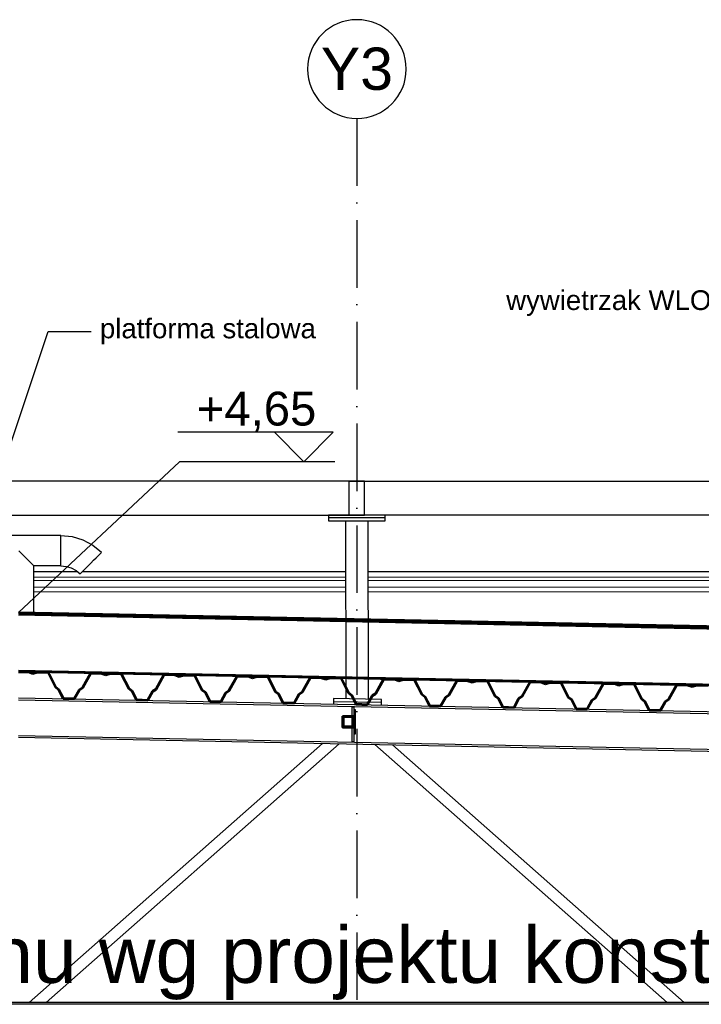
# Model space of a CAD drawing. Extents: x 9890 to 11811, y -3363 to -2438.
# Tile 6 of 9: x 10883 to 11125, y -2787 to -2438. Entities that reach past the tile are written whole.
import ezdxf

# ---------------------------------------------------------------- set-up
doc = ezdxf.new("R2010")
doc.units = 0
doc.header["$LTSCALE"] = 2
for name, pattern in [('ACAD_ISO10W100', [18, 12, -3, 0, -3]), ('DASHED', [19.05, 12.7, -6.35]), ('JIS_02_1.0', [2, 1, -1])]:
    doc.linetypes.add(name, pattern=pattern)
for name, color, linetype in [('05-tekst', 7, 'Continuous'), ('2D- Siatka Modularna', 81, 'ACAD_ISO10W100'), ('Budowlane - Opisy', 7, 'Continuous'), ('Wymiarowanie - Poziomy', 7, 'Continuous')]:
    doc.layers.add(name, color=color, linetype=linetype)
for name, color, linetype, lineweight in [('a___cienka___0.15', 7, 'Continuous', 15), ('a___przekrojowa___0.5', 7, 'Continuous', 50), ('a___widokowa_0.25', 7, 'Continuous', 25), ('a___wymiary', 7, 'Continuous', 18)]:
    doc.layers.add(name, color=color, linetype=linetype, lineweight=lineweight)
doc.styles.add('1-100', font='arial.ttf', dxfattribs={"height": 200})
doc.styles.add('GENERATED_STYLE_2', font='ARIAL.TTF')
doc.styles.get("Standard").update_dxf_attribs({"font": 'arial.ttf'})
doc.dimstyles.new('1_50', dxfattribs={"dimtxt": 10, "dimasz": 5, "dimexe": 1.25, "dimexo": 0.625, "dimgap": 1.5, "dimtad": 1, "dimdec": 3, "dimrnd": 0.5, "dimdsep": 46, "dimtxsty": 'Standard', "dimblk": 'znacznik', "dimcen": 1.5, "dimse1": 1, "dimse2": 1, "dimclrd": 256, "dimclrt": 256, "dimazin": 0, "dimtfac": 1, "dimtdec": 3, "dimtmove": 0, "dimatfit": 3, "dimldrblk": 'znacznik', "dimfxl": 1, "dimarcsym": 0})
doc.dimstyles.new('GENERATED_STYLE__61', dxfattribs={"dimtxt": 0.18, "dimasz": 4.56, "dimexe": 0.18, "dimexo": 0.0625, "dimgap": 0.09, "dimtad": 0, "dimtih": 1, "dimtoh": 1, "dimdec": 4, "dimzin": 0, "dimdsep": 46, "dimtxsty": 'Standard', "dimcen": 0.09, "dimadec": 0, "dimazin": 0, "dimtfac": 1, "dimtdec": 4, "dimtmove": 0, "dimatfit": 3, "dimldrblk": 'ARROWHEAD_3', "dimfxl": 1, "dimtolj": 1, "dimtzin": 0, "dimarcsym": 0})

# ---------------------------------------------------------------- blocks, each defined once
blk = doc.blocks.new('ARROWHEAD_3')
at = {"linetype": 'Continuous'}
blk.add_line((0, 0), (-1, 0), dxfattribs=at)
at = {"linetype": 'Continuous', "flags": 128}
blk.add_lwpolyline([(-1, 0.2679), (0, 0), (-1, -0.2679)], dxfattribs=at)
blk = doc.blocks.new('znacznik')
at = {"layer": 'a___wymiary'}
for p, q in [((0, 1.394), (0, -1.394)), ((1.394, 0), (-1.394, 0))]:
    blk.add_line(p, q, dxfattribs=at)
at = {"layer": 'a___wymiary', "const_width": 0.2}
blk.add_lwpolyline([(0.876, 0.876), (-0.876, -0.876)], dxfattribs=at)
blk = doc.blocks.new('*D5334')
at = {"layer": 'a___wymiary', "lineweight": -2}
blk.add_line((10859.51, -2643.08), (10859.51, -2638.52), dxfattribs=at)
at = {"layer": 'Defpoints', "color": 0}
for p in [(10859.51, -2633.52), (10892.25, -2633.52), (10882.94, -2648.08)]:
    blk.add_point(p, dxfattribs=at)
at = {"layer": 'a___wymiary', "lineweight": -2, "xscale": 5, "yscale": 5, "zscale": 5}
for p, rotation in [((10859.51, -2633.52), 90), ((10859.51, -2648.08), 270)]:
    blk.add_blockref('znacznik', p, dxfattribs=dict(at, rotation=rotation))
at = {"layer": 'a___wymiary', "insert": (10852.9, -2616.03), "char_height": 10, "attachment_point": 5, "rotation": 90}
blk.add_mtext('14.5', dxfattribs=at)

msp = doc.modelspace()

# ---------------------------------------------------------------- linework, layer by layer
at = {"layer": '2D- Siatka Modularna'}
msp.add_line((11003.0032, -2472.7747), (11003.0032, -3292.3696), dxfattribs=at)
msp.add_line((11003.0032, -2472.7747), (11003.0032, -3292.3696), dxfattribs=at)
at = {"layer": '2D- Siatka Modularna', "linetype": 'ByBlock', "lineweight": 25, "extrusion": (0, 0, -1)}
msp.add_ellipse((11003.0032, -2455.2747), major_axis=(-12.3744, 12.3744), ratio=1, start_param=5.49778714, end_param=11.78097245, dxfattribs=at)
msp.add_ellipse((11003.0032, -2455.2747), major_axis=(-12.3744, 12.3744), ratio=1, start_param=5.49778714, end_param=11.78097245, dxfattribs=at)
at = {"layer": 'a___cienka___0.15'}
for p, q in [((10888.3847, -2635.5203), (10999.009, -2635.5203)), ((10888.3847, -2636.7057), (10999.0108, -2636.7057)), ((11007.009, -2635.5203), (11027.5847, -2635.5203)), ((11007.0108, -2636.7057), (11027.5847, -2636.7057)), ((11027.5847, -2635.5203), (11244.7704, -2635.5203)), ((11027.5847, -2636.7057), (11244.7704, -2636.7057)), ((10888.3847, -2639.1166), (10999.0144, -2639.1166)), ((10888.3847, -2640.7653), (10999.0169, -2640.7653)), ((11007.0144, -2639.1166), (11027.5847, -2639.1166)), ((11007.0169, -2640.7653), (11027.5847, -2640.7653)), ((11027.5847, -2639.1166), (11244.2347, -2639.1166)), ((11027.5847, -2640.7653), (11244.2347, -2640.7653)), ((11498.6688, -2661.3914), (10882.9352, -2649.0768))]:
    msp.add_line(p, q, dxfattribs=at)
at = {"layer": 'a___cienka___0.15', "linetype": 'JIS_02_1.0', "ltscale": 0.7, "const_width": 0.5}
msp.add_lwpolyline([(11383.0032, -2658.328), (10882.9352, -2648.3266)], dxfattribs=at)
at = {"layer": 'a___cienka___0.15', "linetype": 'DASHED', "ltscale": 0.15, "const_width": 0.5}
msp.add_lwpolyline([(11383.0032, -2658.8281), (10882.9352, -2648.8267)], dxfattribs=at)
at = {"layer": 'a___cienka___0.15'}
for points in [[(10882.9352, -2648.5767), (11383.0032, -2658.578)], [(10882.9352, -2649.0768), (11498.6688, -2661.3914)], [(10882.9352, -2668.5807), (11498.6689, -2680.8953)]]:
    msp.add_lwpolyline(points, dxfattribs=at)
at = {"layer": 'a___cienka___0.15', "linetype": 'DASHED', "ltscale": 0.2, "const_width": 0.5}
msp.add_lwpolyline([(10882.9352, -2668.8307), (11498.6689, -2681.1454)], dxfattribs=at)
at = {"layer": 'a___przekrojowa___0.5'}
for p, q in [((10886.4773, -2669.1502), (10882.9352, -2669.0794)), ((11498.6689, -2681.3954), (10882.9352, -2669.0808)), ((10886.45, -2669.2997), (10882.9352, -2669.2294)), ((10887.9639, -2669.8382), (10886.45, -2669.2997)), ((10887.967, -2669.6801), (10886.4773, -2669.1502)), ((10887.9639, -2669.8382), (10889.4981, -2669.3606)), ((10887.967, -2669.6801), (10889.4767, -2669.2102)), ((10889.4767, -2669.2102), (10893.4759, -2669.2902)), ((10889.4981, -2669.3606), (10893.3829, -2669.4383)), ((10893.3829, -2669.4383), (10896.0222, -2674.6462)), ((10893.4759, -2669.2902), (10896.1398, -2674.5464)), ((10908.4729, -2669.5901), (10905.601, -2674.7356)), ((10908.56, -2669.7419), (10905.7145, -2674.84)), ((10912.4721, -2669.6701), (10908.4729, -2669.5901)), ((10912.4448, -2669.8196), (10908.56, -2669.7419)), ((10913.9587, -2670.3581), (10912.4448, -2669.8196)), ((10913.9618, -2670.2), (10912.4721, -2669.6701)), ((10913.9587, -2670.3581), (10915.4929, -2669.8805)), ((10913.9618, -2670.2), (10915.4715, -2669.7301)), ((10915.4715, -2669.7301), (10919.4707, -2669.8101)), ((10915.4929, -2669.8805), (10919.3777, -2669.9582)), ((10919.3777, -2669.9582), (10922.017, -2675.1661)), ((10919.4707, -2669.8101), (10922.1346, -2675.0663)), ((10934.4677, -2670.11), (10931.5958, -2675.2555)), ((10934.5548, -2670.2618), (10931.7093, -2675.3599)), ((10938.4669, -2670.19), (10934.4677, -2670.11)), ((10938.4396, -2670.3395), (10934.5548, -2670.2618)), ((10939.9535, -2670.878), (10938.4396, -2670.3395)), ((10939.9566, -2670.7199), (10938.4669, -2670.19)), ((10939.9535, -2670.878), (10941.4877, -2670.4004)), ((10939.9566, -2670.7199), (10941.4663, -2670.25)), ((10941.4663, -2670.25), (10945.4655, -2670.33)), ((10941.4877, -2670.4004), (10945.3725, -2670.4781)), ((10945.3725, -2670.4781), (10948.0118, -2675.686)), ((10945.4655, -2670.33), (10948.1294, -2675.5861)), ((10960.4625, -2670.6299), (10957.5906, -2675.7754)), ((10960.5496, -2670.7817), (10957.7041, -2675.8798)), ((10964.4617, -2670.7099), (10960.4625, -2670.6299)), ((10964.4344, -2670.8594), (10960.5496, -2670.7817)), ((10965.9483, -2671.3979), (10964.4344, -2670.8594)), ((10965.9514, -2671.2398), (10964.4617, -2670.7099)), ((10965.9483, -2671.3979), (10967.4825, -2670.9203)), ((10965.9514, -2671.2398), (10967.4611, -2670.7699)), ((10967.4611, -2670.7699), (10971.4603, -2670.8499)), ((10967.4825, -2670.9203), (10971.3673, -2670.998)), ((10971.3673, -2670.998), (10974.0066, -2676.2059)), ((10971.4603, -2670.8499), (10974.1242, -2676.106)), ((10986.4573, -2671.1498), (10983.5854, -2676.2953)), ((10986.5444, -2671.3016), (10983.6989, -2676.3997)), ((10990.4565, -2671.2298), (10986.4573, -2671.1498)), ((10990.4292, -2671.3793), (10986.5444, -2671.3016)), ((10991.9431, -2671.9178), (10990.4292, -2671.3793)), ((10991.9462, -2671.7597), (10990.4565, -2671.2298)), ((10991.9431, -2671.9178), (10993.4773, -2671.4402)), ((10991.9462, -2671.7597), (10993.4559, -2671.2898)), ((10993.4559, -2671.2898), (10997.4551, -2671.3698)), ((10993.4773, -2671.4402), (10997.3621, -2671.5179)), ((10997.3621, -2671.5179), (11000.0014, -2676.7258)), ((10997.4551, -2671.3698), (11000.119, -2676.6259)), ((11012.4521, -2671.6697), (11009.5802, -2676.8152)), ((11012.5392, -2671.8215), (11009.6937, -2676.9196)), ((11016.4513, -2671.7497), (11012.4521, -2671.6697)), ((11016.424, -2671.8992), (11012.5392, -2671.8215)), ((11017.9379, -2672.4377), (11016.424, -2671.8992)), ((11017.941, -2672.2796), (11016.4513, -2671.7497)), ((11017.9379, -2672.4377), (11019.4721, -2671.9601)), ((11017.941, -2672.2796), (11019.4507, -2671.8097)), ((11019.4507, -2671.8097), (11023.4499, -2671.8897)), ((11019.4721, -2671.9601), (11023.3569, -2672.0378)), ((11023.3569, -2672.0378), (11025.9962, -2677.2456)), ((11023.4499, -2671.8897), (11026.1138, -2677.1458)), ((11038.4469, -2672.1896), (11035.575, -2677.3351)), ((11038.534, -2672.3414), (11035.6885, -2677.4395)), ((11042.4461, -2672.2696), (11038.4469, -2672.1896)), ((11042.4188, -2672.4191), (11038.534, -2672.3414)), ((11043.9358, -2672.7995), (11042.4461, -2672.2696)), ((11043.9358, -2672.7995), (11045.4455, -2672.3296)), ((11045.4455, -2672.3296), (11049.4447, -2672.4096)), ((10897.1561, -2675.4766), (10896.0222, -2674.6462)), ((10897.2736, -2675.3768), (10896.1398, -2674.5464)), ((10897.1561, -2675.4766), (10898.7889, -2678.6983)), ((10897.2736, -2675.3768), (10898.8819, -2678.5501)), ((10904.4349, -2675.52), (10902.701, -2678.6265)), ((10904.5484, -2675.6244), (10902.7881, -2678.7783)), ((10904.4349, -2675.52), (10905.601, -2674.7356)), ((10904.5484, -2675.6244), (10905.7145, -2674.84)), ((10923.1509, -2675.9965), (10922.017, -2675.1661)), ((10923.2684, -2675.8967), (10922.1346, -2675.0663)), ((10930.4297, -2676.0399), (10931.5958, -2675.2555)), ((10930.5432, -2676.1443), (10931.7093, -2675.3599)), ((10949.1457, -2676.5164), (10948.0118, -2675.686)), ((10949.2632, -2676.4166), (10948.1294, -2675.5861)), ((10956.4245, -2676.5598), (10957.5906, -2675.7754)), ((10956.538, -2676.6642), (10957.7041, -2675.8798)), ((11043.9327, -2672.9576), (11042.4188, -2672.4191)), ((11043.9327, -2672.9576), (11045.4669, -2672.48)), ((11045.4669, -2672.48), (11049.3517, -2672.5577)), ((11049.3517, -2672.5577), (11051.991, -2677.7655)), ((11049.4447, -2672.4096), (11052.1086, -2677.6657)), ((11064.4417, -2672.7095), (11061.5698, -2677.855)), ((11064.5288, -2672.8613), (11061.6833, -2677.9594)), ((11068.4409, -2672.7895), (11064.4417, -2672.7095)), ((11068.4136, -2672.939), (11064.5288, -2672.8613)), ((11069.9275, -2673.4775), (11068.4136, -2672.939)), ((11069.9306, -2673.3194), (11068.4409, -2672.7895)), ((11069.9275, -2673.4775), (11071.4617, -2672.9999)), ((11069.9306, -2673.3194), (11071.4403, -2672.8495)), ((11071.4403, -2672.8495), (11075.4395, -2672.9294)), ((11071.4617, -2672.9999), (11075.3465, -2673.0776)), ((11075.3465, -2673.0776), (11077.9858, -2678.2854)), ((11075.4395, -2672.9294), (11078.1034, -2678.1856)), ((11090.4365, -2673.2294), (11087.5646, -2678.3748)), ((11090.5236, -2673.3812), (11087.6781, -2678.4793)), ((11094.4357, -2673.3094), (11090.4365, -2673.2294)), ((11094.4084, -2673.4589), (11090.5236, -2673.3812)), ((11095.9223, -2673.9973), (11094.4084, -2673.4589)), ((11095.9254, -2673.8393), (11094.4357, -2673.3094)), ((11095.9223, -2673.9973), (11097.4565, -2673.5198)), ((11095.9254, -2673.8393), (11097.4351, -2673.3694)), ((11097.4351, -2673.3694), (11101.4343, -2673.4493)), ((11097.4565, -2673.5198), (11101.3413, -2673.5975)), ((11101.3413, -2673.5975), (11103.9807, -2678.8053)), ((11101.4343, -2673.4493), (11104.0982, -2678.7055)), ((11116.4313, -2673.7493), (11113.5594, -2678.8947)), ((11116.5184, -2673.9011), (11113.6729, -2678.9992)), ((11120.4305, -2673.8293), (11116.4313, -2673.7493)), ((11120.4032, -2673.9788), (11116.5184, -2673.9011)), ((11121.9171, -2674.5172), (11120.4032, -2673.9788)), ((11121.9202, -2674.3592), (11120.4305, -2673.8293)), ((11121.9171, -2674.5172), (11123.4513, -2674.0397)), ((11121.9202, -2674.3592), (11123.4299, -2673.8893)), ((11123.4299, -2673.8893), (11127.4291, -2673.9692)), ((11123.4513, -2674.0397), (11127.3361, -2674.1174)), ((10898.7889, -2678.6983), (10900.7885, -2678.7383)), ((10898.8819, -2678.5501), (10900.7915, -2678.5883)), ((10900.7885, -2678.7383), (10902.7881, -2678.7783)), ((10900.7915, -2678.5883), (10902.701, -2678.6265)), ((10923.1509, -2675.9965), (10924.7837, -2679.2182)), ((10923.2684, -2675.8967), (10924.8767, -2679.07)), ((10924.7837, -2679.2182), (10926.7833, -2679.2582)), ((10924.8767, -2679.07), (10926.7863, -2679.1082)), ((10926.7833, -2679.2582), (10928.7829, -2679.2982)), ((10926.7863, -2679.1082), (10928.6958, -2679.1464)), ((10930.4297, -2676.0399), (10928.6958, -2679.1464)), ((10930.5432, -2676.1443), (10928.7829, -2679.2982)), ((10949.1457, -2676.5164), (10950.7785, -2679.7381)), ((10949.2632, -2676.4166), (10950.8715, -2679.5899)), ((10956.4245, -2676.5598), (10954.6906, -2679.6663)), ((10956.538, -2676.6642), (10954.7777, -2679.8181)), ((10975.1405, -2677.0363), (10974.0066, -2676.2059)), ((10975.258, -2676.9364), (10974.1242, -2676.106)), ((10975.1405, -2677.0363), (10976.7733, -2680.258)), ((10975.258, -2676.9364), (10976.8663, -2680.1098)), ((10982.4193, -2677.0797), (10980.6854, -2680.1862)), ((10982.5328, -2677.1841), (10980.7725, -2680.338)), ((10982.4193, -2677.0797), (10983.5854, -2676.2953)), ((10982.5328, -2677.1841), (10983.6989, -2676.3997)), ((11001.1353, -2677.5562), (11000.0014, -2676.7258)), ((11001.2528, -2677.4563), (11000.119, -2676.6259)), ((11001.1353, -2677.5562), (11002.7681, -2680.7779)), ((11001.2528, -2677.4563), (11002.8611, -2680.6297)), ((11008.4141, -2677.5996), (11006.6802, -2680.7061)), ((11008.5276, -2677.704), (11006.7673, -2680.8579)), ((11008.4141, -2677.5996), (11009.5802, -2676.8152)), ((11008.5276, -2677.704), (11009.6937, -2676.9196)), ((11027.1301, -2678.0761), (11025.9962, -2677.2456)), ((11027.2476, -2677.9762), (11026.1138, -2677.1458)), ((11027.1301, -2678.0761), (11028.7629, -2681.2978)), ((11027.2476, -2677.9762), (11028.8559, -2681.1496)), ((11034.4089, -2678.1195), (11032.675, -2681.226)), ((11034.5224, -2678.2239), (11032.7621, -2681.3778)), ((11034.4089, -2678.1195), (11035.575, -2677.3351)), ((11034.5224, -2678.2239), (11035.6885, -2677.4395)), ((11053.1249, -2678.596), (11051.991, -2677.7655)), ((11053.2424, -2678.4961), (11052.1086, -2677.6657)), ((11053.1249, -2678.596), (11054.7577, -2681.8177)), ((11053.2424, -2678.4961), (11054.8507, -2681.6695)), ((11060.4037, -2678.6394), (11058.6698, -2681.7459)), ((11060.5172, -2678.7438), (11058.7569, -2681.8977)), ((11060.4037, -2678.6394), (11061.5698, -2677.855)), ((11060.5172, -2678.7438), (11061.6833, -2677.9594)), ((11079.1197, -2679.1158), (11077.9858, -2678.2854)), ((11079.2372, -2679.016), (11078.1034, -2678.1856)), ((11079.1197, -2679.1158), (11080.7525, -2682.3376)), ((11079.2372, -2679.016), (11080.8455, -2682.1894)), ((11086.3985, -2679.1593), (11084.6646, -2682.2658)), ((11086.512, -2679.2637), (11084.7517, -2682.4176)), ((11086.3985, -2679.1593), (11087.5646, -2678.3748)), ((11086.512, -2679.2637), (11087.6781, -2678.4793)), ((11105.1145, -2679.6357), (11103.9807, -2678.8053)), ((11105.232, -2679.5359), (11104.0982, -2678.7055)), ((11112.3933, -2679.6792), (11113.5594, -2678.8947)), ((11112.5068, -2679.7836), (11113.6729, -2678.9992)), ((10950.7785, -2679.7381), (10952.7781, -2679.7781)), ((10950.8715, -2679.5899), (10952.7811, -2679.6281)), ((10952.7781, -2679.7781), (10954.7777, -2679.8181)), ((10952.7811, -2679.6281), (10954.6906, -2679.6663)), ((10976.7733, -2680.258), (10978.7729, -2680.298)), ((10976.8663, -2680.1098), (10978.7759, -2680.148)), ((10978.7729, -2680.298), (10980.7725, -2680.338)), ((10978.7759, -2680.148), (10980.6854, -2680.1862)), ((11002.7681, -2680.7779), (11004.7677, -2680.8179)), ((11002.8611, -2680.6297), (11004.7707, -2680.6679)), ((11004.7677, -2680.8179), (11006.7673, -2680.8579)), ((11004.7707, -2680.6679), (11006.6802, -2680.7061)), ((11028.7629, -2681.2978), (11030.7625, -2681.3378)), ((11028.8559, -2681.1496), (11030.7655, -2681.1878)), ((11030.7625, -2681.3378), (11032.7621, -2681.3778)), ((11030.7655, -2681.1878), (11032.675, -2681.226)), ((11054.7577, -2681.8177), (11056.7573, -2681.8577)), ((11054.8507, -2681.6695), (11056.7603, -2681.7077)), ((11056.7573, -2681.8577), (11058.7569, -2681.8977)), ((11056.7603, -2681.7077), (11058.6698, -2681.7459)), ((11080.7525, -2682.3376), (11082.7521, -2682.3776)), ((11080.8455, -2682.1894), (11082.7551, -2682.2276)), ((11082.7521, -2682.3776), (11084.7517, -2682.4176)), ((11082.7551, -2682.2276), (11084.6646, -2682.2658)), ((11105.1145, -2679.6357), (11106.7473, -2682.8575)), ((11105.232, -2679.5359), (11106.8403, -2682.7093)), ((11106.7473, -2682.8575), (11108.7469, -2682.8975)), ((11106.8403, -2682.7093), (11108.7499, -2682.7475)), ((11108.7499, -2682.7475), (11110.6594, -2682.7857)), ((11112.3933, -2679.6792), (11110.6594, -2682.7857)), ((11112.5068, -2679.7836), (11110.7465, -2682.9374)), ((11108.7469, -2682.8975), (11110.7465, -2682.9374))]:
    msp.add_line(p, q, dxfattribs=at)
msp.add_lwpolyline([(10882.9352, -2648.0766), (11383.0032, -2658.0779)], dxfattribs=at)
for points in [[(10997.9353, -2684.8448), (11001.9319, -2684.8448), (11001.9319, -2688.8448), (10997.9353, -2688.8448)], [(11001.6353, -2688.5448), (10998.2353, -2688.5448), (10998.2353, -2685.1448), (11001.6353, -2685.1448)]]:
    msp.add_lwpolyline(points, close=True, dxfattribs=at)
at = {"layer": 'a___widokowa_0.25'}
for p, q in [((11012.9789, -2614.5197), (10992.9789, -2614.5197)), ((10998.9789, -2615.5257), (10999.074, -2678.683)), ((11007.0743, -2678.8437), (11006.9789, -2615.5197)), ((10897.9847, -2620.7763), (10867.9847, -2620.7763)), ((10897.9847, -2620.9603), (10897.9847, -2620.7763)), ((10897.9847, -2620.7763), (10901.9646, -2621.1683)), ((10897.9847, -2621.4997), (10897.9847, -2620.9603)), ((10897.9847, -2622.3579), (10897.9847, -2621.4997)), ((10897.9847, -2623.4763), (10897.9847, -2622.3579)), ((10897.9847, -2624.7786), (10897.9847, -2623.4763)), ((10901.9646, -2621.1683), (10905.7915, -2622.3291)), ((10905.7915, -2622.3291), (10909.3184, -2624.2143)), ((10884.3824, -2627.5739), (10882.9847, -2626.1763)), ((10882.9847, -2626.1915), (10884.3672, -2627.5739)), ((10897.9847, -2626.1763), (10897.9847, -2624.7786)), ((10897.9847, -2627.5739), (10897.9847, -2626.1763)), ((10909.3184, -2624.2143), (10912.4097, -2626.7513)), ((10911.8981, -2627.2629), (10912.2796, -2626.8814)), ((10912.2796, -2626.8814), (10912.4097, -2626.7513)), ((10884.3672, -2627.5739), (10884.3818, -2627.5778)), ((10884.3818, -2627.5778), (10885.6795, -2628.8763)), ((10885.6847, -2628.8763), (10884.3824, -2627.5739)), ((10885.6795, -2628.8763), (10885.6837, -2628.8778)), ((10885.6837, -2628.8778), (10886.7998, -2629.9946)), ((10886.8031, -2629.9946), (10885.6847, -2628.8763)), ((10886.8017, -2629.9953), (10887.6588, -2630.8528)), ((10887.6613, -2630.8528), (10886.8031, -2629.9946)), ((10897.9847, -2628.8763), (10897.9847, -2627.5739)), ((10897.9847, -2629.9946), (10897.9847, -2628.8763)), ((10897.9847, -2630.8528), (10897.9847, -2629.9946)), ((10908.5913, -2630.5697), (10909.5796, -2629.5814)), ((10909.5796, -2629.5814), (10910.5005, -2628.6605)), ((10910.5005, -2628.6605), (10911.2913, -2627.8697)), ((10911.2913, -2627.8697), (10911.8981, -2627.2629)), ((10887.6588, -2630.8528), (10888.1988, -2631.3923)), ((10888.2007, -2631.3923), (10887.6613, -2630.8528)), ((10888.3847, -2631.5763), (10888.2007, -2631.3923)), ((10888.3847, -2648.1836), (10888.3847, -2631.5763)), ((10897.9847, -2631.5763), (10888.3847, -2631.5763)), ((10888.3847, -2633.5174), (10903.7121, -2633.5174)), ((10897.9847, -2631.3923), (10897.9847, -2630.8528)), ((10897.9847, -2631.5763), (10897.9847, -2631.3923)), ((10897.9847, -2631.5763), (10899.8576, -2631.7607)), ((10899.8576, -2631.7607), (10901.6585, -2632.307)), ((10901.6585, -2632.307), (10903.3182, -2633.1942)), ((10903.3182, -2633.1942), (10904.773, -2634.388)), ((10904.9031, -2634.2579), (10905.2845, -2633.8765)), ((10905.2845, -2633.8765), (10905.8913, -2633.2697)), ((10905.6436, -2633.5174), (10999.006, -2633.5174)), ((10905.8913, -2633.2697), (10906.6821, -2632.4789)), ((10906.6821, -2632.4789), (10907.6031, -2631.5579)), ((10907.6031, -2631.5579), (10908.5913, -2630.5697)), ((11007.006, -2633.5174), (11027.5847, -2633.5174)), ((11027.5847, -2633.5174), (11244.7704, -2633.5174)), ((10904.773, -2634.388), (10904.9031, -2634.2579)), ((10882.9352, -2678.3826), (11484.57, -2690.414)), ((10882.9352, -2679.0714), (11484.57, -2691.1027)), ((10994.7134, -2678.6106), (10994.6732, -2680.6171)), ((11011.71, -2678.9504), (10994.7134, -2678.6106)), ((11011.6699, -2680.956), (11011.71, -2678.9504)), ((10994.6933, -2679.6164), (11011.69, -2679.9502)), ((10882.9352, -2691.6953), (11484.57, -2703.7266)), ((10882.9352, -2692.3854), (11484.57, -2704.4168)), ((10886.679, -2786.4174), (10990.7867, -2694.5424)), ((10996.6979, -2694.6606), (10892.7242, -2786.4174)), ((11113.0813, -2786.4174), (11009.3954, -2694.9146)), ((11119.1265, -2786.4174), (11015.5807, -2695.0383)), ((11484.5697, -2786.419), (10281.3697, -2786.419)), ((11484.5697, -2787.049), (10281.3697, -2787.049))]:
    msp.add_line(p, q, dxfattribs=at)
for points in [[(11005.7289, -2601.5197), (10760.2289, -2601.5197), (10760.2289, -2613.5197), (11005.7289, -2613.5197)], [(11000.2776, -2601.5197), (11245.7776, -2601.5197), (11245.7776, -2613.5197), (11000.2776, -2613.5197)], [(11012.9789, -2613.5197), (10992.9789, -2613.5197), (10992.9789, -2615.5197), (11012.9789, -2615.5197)], [(11001.9353, -2694.0355), (11001.3353, -2694.0355), (11001.3353, -2681.5358), (11001.9353, -2681.5358)], [(11002.5353, -2682.5948), (11001.9353, -2682.5948), (11001.9353, -2691.0948), (11002.5353, -2691.0948)]]:
    msp.add_lwpolyline(points, close=True, dxfattribs=at)
at = {"layer": 'Wymiarowanie - Poziomy'}
for p, q in [((10994.5943, -2584.1698), (10939.462, -2584.1698)), ((10882.9352, -2648.0766), (10940.0009, -2594.6123)), ((10995.1332, -2594.6123), (10940.0009, -2594.6123))]:
    msp.add_line(p, q, dxfattribs=at)
msp.add_lwpolyline([(10994.5943, -2584.1698), (10984.1518, -2594.6123), (10973.7093, -2584.1698)], dxfattribs=at)

# ---------------------------------------------------------------- texts
at = {"layer": '05-tekst', "insert": (11193.9423, -2772.5221), "char_height": 20, "width": 1404.052433, "attachment_point": 6, "line_spacing_factor": 0.93983, "style": '1-100'}
msp.add_mtext('konstrukcja nośna dachu wg projektu konstrukcji', dxfattribs=at)
at = {"layer": '2D- Siatka Modularna', "linetype": 'ByBlock', "lineweight": 25, "insert": (11003.0032, -2455.2747), "char_height": 15, "attachment_point": 5, "style": 'GENERATED_STYLE_2'}
msp.add_mtext('Y3', dxfattribs=at)
msp.add_mtext('Y3', dxfattribs=at)
at = {"layer": 'Budowlane - Opisy', "char_height": 7.000002, "width": 118.273386, "line_spacing_factor": 0.93983, "style": 'GENERATED_STYLE_2'}
for s, insert, attachment_point in [('wywietrzak WLO %%C160', (11155.4087, -2538.3315), 6), ('platforma stalowa', (10911.8161, -2548.3647), 4)]:
    msp.add_mtext(s, dxfattribs=dict(at, insert=insert, attachment_point=attachment_point))
at = {"layer": 'Wymiarowanie - Poziomy', "insert": (10988.5943, -2569.7698), "char_height": 12, "attachment_point": 3, "style": 'GENERATED_STYLE_2'}
msp.add_mtext('+4,65', dxfattribs=at)

# ---------------------------------------------------------------- dimensions: what is measured, and where the dimension line sits
at = {"layer": 'a___wymiary'}
dim = msp.add_linear_dim(base=(10859.506, -2633.5174), p1=(10882.9352, -2648.0766), p2=(10892.2475, -2633.5174), angle=90, dimstyle='1_50', override={"dimtmove": 1}, dxfattribs=at)
dim.commit()
dim.dimension.update_dxf_attribs({"geometry": '*D5334', "text_midpoint": (10859.506, -2616.0344), "dimtype": 160})

# ---------------------------------------------------------------- leaders
at = {"layer": 'Budowlane - Opisy', "annotation_type": 0, "has_hookline": 1}
for points, hookline_direction, text_width in [([(11253.7442, -2620.9091), (11173.7257, -2538.3315), (11158.5133, -2538.3315)], 1, 98.875), ([(10873.1885, -2608.9181), (10893.499, -2548.3647), (10908.7114, -2548.3647)], 0, 75.509)]:
    msp.add_leader(points, dimstyle='GENERATED_STYLE__61', override={"dimasz": 10}, dxfattribs=dict(at, hookline_direction=hookline_direction, text_width=text_width))

doc.saveas('drawing.dxf')
